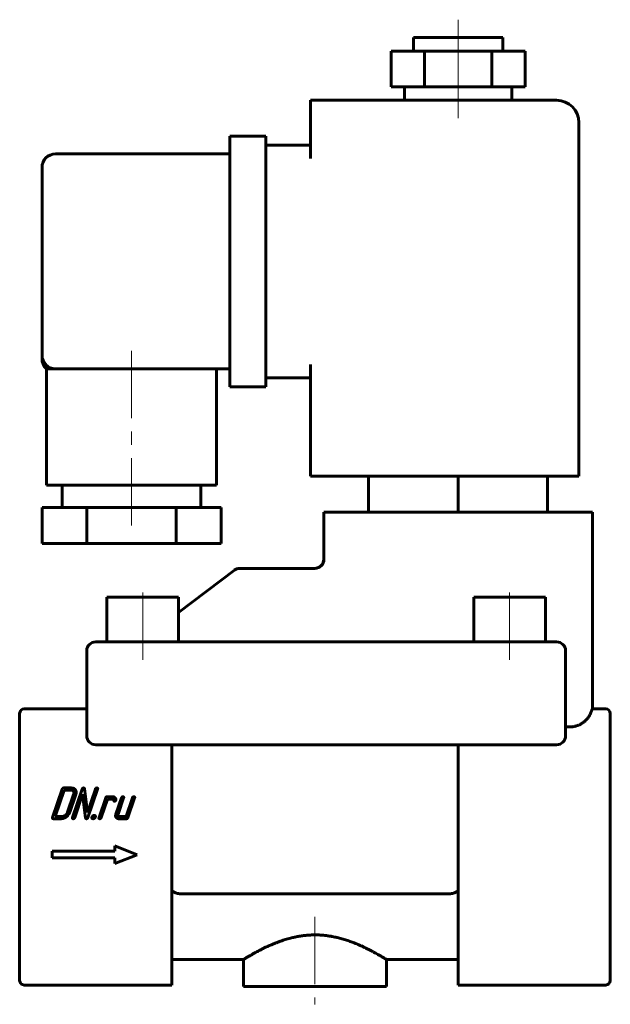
# Model space of a CAD drawing. Header units: millimetres. Extents: x 117 to 183, y 142 to 252.
import ezdxf

# ---------------------------------------------------------------- set-up
doc = ezdxf.new("R2010")
doc.units = ezdxf.units.MM
doc.linetypes.add('K5LT_AXLED', pattern=[12, 7.5, -1.5, 1.5, -1.5])
doc.linetypes.add('K5LT_BASIC', pattern=[0])
doc.layers.add('Системный слой (1)', color=7, linetype='Continuous', true_color=0x6c6c6c)

# ---------------------------------------------------------------- blocks, each defined once
blk = doc.blocks.new('U0')
at = {"layer": 'Системный слой (1)', "color": 150, "linetype": 'K5LT_BASIC', "lineweight": 60, "true_color": 0x0080ff}
for p, q in [((150.64, 190.97), (150.77, 191.47)), ((149.77, 190.47), (150.27, 190.61)), ((150.27, 190.61), (150.64, 190.97))]:
    blk.add_line(p, q, dxfattribs=at)
blk = doc.blocks.new('U1')
at = {"layer": 'Системный слой (1)', "color": 150, "linetype": 'K5LT_BASIC', "lineweight": 60, "true_color": 0x0080ff}
for p, q in [((141.77, 146.76), (133.77, 146.76)), ((165.77, 146.76), (157.77, 146.76))]:
    blk.add_line(p, q, dxfattribs=at)
blk = doc.blocks.new('U2')
at = {"layer": 'Системный слой (1)', "color": 150, "linetype": 'K5LT_BASIC', "lineweight": 60, "true_color": 0x0080ff}
for p, q in [((150.64, 190.97), (150.77, 191.47)), ((149.77, 190.47), (150.27, 190.61)), ((150.27, 190.61), (150.64, 190.97))]:
    blk.add_line(p, q, dxfattribs=at)
blk = doc.blocks.new('U3')
at = {"layer": 'Системный слой (1)', "color": 150, "linetype": 'K5LT_BASIC', "lineweight": 60, "true_color": 0x0080ff}
blk.add_line((150.77, 191.25), (150.77, 191.25), dxfattribs=at)
blk.add_line((150.77, 191.25), (150.77, 191.25), dxfattribs=at)
blk = doc.blocks.new('U4')
at = {"layer": 'Системный слой (1)', "color": 150, "linetype": 'K5LT_BASIC', "lineweight": 60, "true_color": 0x0080ff}
for q in [(119.27, 214.26), (119.27, 213.88), (119.27, 213.88), (119.27, 213.88), (119.27, 213.88)]:
    blk.add_line((119.27, 213.88), q, dxfattribs=at)

msp = doc.modelspace()

# ---------------------------------------------------------------- linework, layer by layer
at = {"layer": 'Системный слой (1)', "color": 30, "linetype": 'K5LT_AXLED', "lineweight": 18, "true_color": 0xff8000}
for p, q in [((165.77, 246.26), (165.77, 251.76)), ((165.77, 240.76), (165.77, 246.26)), ((129.27, 214.76), (129.27, 195.26)), ((130.52, 180.26), (130.52, 189.26)), ((171.52, 180.26), (171.52, 189.26)), ((149.77, 151.52), (149.77, 141.76))]:
    msp.add_line(p, q, dxfattribs=at)
at = {"layer": 'Системный слой (1)', "color": 150, "linetype": 'K5LT_BASIC', "lineweight": 60, "true_color": 0x0080ff}
for p, q in [((160.77, 249.76), (170.77, 249.76)), ((160.77, 248.26), (160.77, 249.76)), ((170.77, 248.26), (170.77, 249.76)), ((158.27, 244.26), (158.27, 248.26)), ((158.27, 248.26), (162.02, 248.26)), ((162.02, 248.26), (169.52, 248.26)), ((162.02, 244.26), (162.02, 248.26)), ((169.52, 248.26), (173.27, 248.26)), ((169.52, 244.26), (169.52, 248.26)), ((173.27, 244.26), (173.27, 248.26)), ((158.27, 244.26), (162.02, 244.26)), ((159.77, 242.76), (159.77, 244.26)), ((162.02, 244.26), (169.52, 244.26)), ((169.52, 244.26), (173.27, 244.26)), ((171.77, 242.76), (171.77, 244.26)), ((149.27, 240.26), (149.27, 242.76)), ((176.77, 242.76), (149.27, 242.76)), ((149.27, 236.26), (149.27, 240.26)), ((179.27, 200.76), (179.27, 240.26)), ((144.27, 238.76), (140.27, 238.76)), ((140.27, 236.26), (140.27, 238.76)), ((144.27, 238.76), (144.27, 236.26)), ((149.27, 237.76), (144.27, 237.76)), ((140.27, 236.76), (120.77, 236.76)), ((140.27, 213.26), (140.27, 236.26)), ((144.27, 213.26), (144.27, 236.26)), ((119.27, 214.26), (119.27, 235.26)), ((119.27, 214.23), (119.27, 214.02)), ((119.27, 213.88), (119.27, 214.02)), ((119.27, 213.88), (119.27, 213.88)), ((119.77, 212.76), (120.77, 212.76)), ((119.77, 212.76), (119.77, 199.76)), ((140.27, 212.76), (120.77, 212.76)), ((138.77, 212.76), (138.77, 199.76)), ((140.27, 210.76), (140.27, 213.26)), ((144.27, 213.26), (144.27, 210.76)), ((149.27, 200.76), (149.27, 213.26)), ((149.27, 211.76), (144.27, 211.76)), ((144.27, 210.76), (140.27, 210.76)), ((149.27, 200.76), (176.77, 200.76)), ((155.77, 200.76), (155.77, 196.76)), ((165.77, 200.76), (165.77, 196.76)), ((175.77, 200.76), (175.77, 196.76)), ((179.27, 200.76), (176.77, 200.76)), ((138.77, 199.76), (119.77, 199.76)), ((121.52, 199.76), (121.52, 197.26)), ((137.02, 199.76), (137.02, 197.26)), ((124.27, 197.26), (119.27, 197.26)), ((119.27, 197.26), (119.27, 193.26)), ((124.27, 197.26), (124.27, 193.26)), ((134.27, 197.26), (124.27, 197.26)), ((139.27, 197.26), (134.27, 197.26)), ((134.27, 197.26), (134.27, 193.26)), ((139.27, 197.26), (139.27, 193.26)), ((150.77, 196.76), (150.77, 191.25)), ((150.77, 196.76), (153.27, 196.76)), ((178.27, 196.76), (153.27, 196.76)), ((178.27, 196.76), (180.77, 196.76)), ((180.77, 196.76), (180.77, 174.76)), ((124.27, 193.26), (119.27, 193.26)), ((134.27, 193.26), (124.27, 193.26)), ((139.27, 193.26), (134.27, 193.26)), ((150.77, 191.41), (150.77, 191.25)), ((149.77, 190.47), (141.36, 190.47)), ((149.77, 190.47), (149.77, 190.47)), ((150.77, 191.25), (150.77, 191.25)), ((150.77, 191.25), (150.77, 191.25)), ((150.77, 191.25), (150.77, 191.25)), ((150.77, 191.25), (150.77, 191.25)), ((140.76, 190.27), (134.52, 185.52)), ((126.52, 187.26), (134.52, 187.26)), ((126.52, 182.26), (126.52, 187.26)), ((134.52, 182.26), (134.52, 187.26)), ((167.52, 187.26), (175.52, 187.26)), ((167.52, 182.26), (167.52, 187.26)), ((175.52, 182.26), (175.52, 187.26)), ((125.27, 182.26), (127.27, 182.26)), ((127.27, 182.26), (174.77, 182.26)), ((174.77, 182.26), (176.77, 182.26)), ((124.27, 171.76), (124.27, 181.26)), ((177.77, 181.26), (177.77, 171.76)), ((116.77, 174.12), (116.77, 174.26)), ((116.77, 174.12), (116.77, 170.7)), ((124.27, 174.76), (117.27, 174.76)), ((180.77, 174.76), (182.27, 174.76)), ((182.77, 174.26), (182.77, 174.12)), ((182.77, 174.12), (182.77, 170.7)), ((177.77, 172.76), (178.27, 172.76)), ((116.77, 170.35), (116.77, 170.7)), ((127.27, 170.76), (125.27, 170.76)), ((174.77, 170.76), (127.27, 170.76)), ((133.77, 170.76), (133.77, 153)), ((165.77, 170.76), (165.77, 153)), ((176.77, 170.76), (174.77, 170.76)), ((182.77, 170.7), (182.77, 170.35)), ((116.77, 170.35), (116.77, 153)), ((182.77, 170.35), (182.77, 153)), ((121.53, 165.81), (120.45, 162.62)), ((121.74, 165.69), (120.74, 162.74)), ((122.56, 165.93), (121.7, 165.93)), ((122.47, 165.69), (121.74, 165.69)), ((122.13, 163.23), (122.8, 165.2)), ((122.38, 163.23), (123.05, 165.2)), ((123.76, 165.81), (122.67, 162.62)), ((122.92, 162.62), (123.81, 165.25)), ((123.81, 165.25), (124.14, 162.57)), ((124.34, 163.18), (124.01, 165.86)), ((125.23, 165.81), (124.34, 163.18)), ((124.39, 162.62), (125.48, 165.81)), ((126.39, 164.83), (125.64, 162.62)), ((125.88, 162.62), (126.59, 164.7)), ((127.17, 164.95), (126.55, 164.95)), ((126.59, 164.7), (127.08, 164.7)), ((128.15, 164.83), (127.52, 162.99)), ((127.77, 162.99), (128.39, 164.83)), ((129.37, 164.83), (128.66, 162.74)), ((128.87, 162.62), (129.62, 164.83)), ((120.53, 162.5), (121.39, 162.5)), ((120.74, 162.74), (121.47, 162.74)), ((127.84, 162.5), (128.7, 162.5)), ((128.66, 162.74), (127.93, 162.74)), ((127.39, 158.86), (120.39, 158.86)), ((120.39, 158.86), (120.39, 158.11)), ((127.39, 159.48), (127.39, 158.86)), ((129.89, 158.48), (127.39, 159.48)), ((127.39, 157.48), (129.89, 158.48)), ((120.39, 158.11), (127.39, 158.11)), ((127.39, 158.11), (127.39, 157.48)), ((164.76, 154.12), (134.79, 154.12)), ((116.77, 152.57), (116.77, 153)), ((133.77, 153), (133.77, 152.14)), ((165.77, 152.14), (165.77, 153)), ((182.77, 153), (182.77, 152.57)), ((116.77, 152.57), (116.77, 144.49)), ((133.77, 152.14), (133.77, 144.05)), ((165.77, 152.14), (165.77, 144.05)), ((182.77, 152.57), (182.77, 144.49)), ((141.77, 146.76), (141.77, 143.76)), ((157.77, 146.76), (157.77, 143.76)), ((116.77, 144.42), (116.77, 144.49)), ((182.77, 144.49), (182.77, 144.42)), ((133.77, 143.92), (117.27, 143.92)), ((133.77, 144.05), (133.77, 143.92)), ((157.77, 143.76), (141.77, 143.76)), ((165.77, 143.92), (165.77, 144.05)), ((182.27, 143.92), (165.77, 143.92))]:
    msp.add_line(p, q, dxfattribs=at)
for centre, radius, start, end in [((176.77, 240.26), 2.5, 0, 90), ((120.77, 235.26), 1.5, 90, 180), ((120.77, 214.26), 1.5, 180, 223.6168), ((120.77, 214.26), 1.5, 180, 270), ((120.77, 213.88), 1.5, 180, 228.1897), ((149.77, 191.47), 1, 270, 0), ((141.36, 189.47), 1, 90, 127.2915), ((125.27, 181.26), 1, 90, 180), ((176.77, 181.26), 1, 0, 90), ((117.27, 174.26), 0.5, 90, 180), ((182.27, 174.26), 0.5, 0, 90), ((125.27, 171.76), 1, 180, 270), ((176.77, 171.76), 1, 270, 0), ((117.27, 144.42), 0.5, 180, 270), ((182.27, 144.42), 0.5, 270, 0)]:
    msp.add_arc(centre, radius, start, end, dxfattribs=at)
for start_param, end_param in [(6.282726, 6.283185), (6.282654, 6.282726)]:
    msp.add_ellipse((149.77, 191.25), major_axis=(1, 0), ratio=0.891385, start_param=start_param, end_param=end_param, dxfattribs=at)
for points, knots in [([(119.27, 213.88), (119.27, 213.87), (119.27, 213.87), (119.27, 213.85), (119.27, 213.85), (119.27, 213.83), (119.27, 213.82), (119.28, 213.81), (119.28, 213.8), (119.28, 213.78), (119.28, 213.77), (119.28, 213.76)], [0, 0, 0, 0, 0.874267, 0.874267, 1.874267, 1.874267, 2.874267, 2.874267, 3.874267, 3.874267, 5, 5, 5, 5]), ([(119.27, 213.88), (119.27, 213.88), (119.27, 213.88), (119.27, 213.88), (119.27, 213.87), (119.27, 213.87), (119.27, 213.86), (119.27, 213.85), (119.27, 213.84), (119.28, 213.81), (119.28, 213.8), (119.28, 213.75), (119.28, 213.71), (119.3, 213.61), (119.31, 213.55), (119.35, 213.42), (119.37, 213.36), (119.42, 213.23), (119.45, 213.17), (119.52, 213.06), (119.56, 213), (119.64, 212.9), (119.68, 212.85), (119.74, 212.8), (119.75, 212.79), (119.75, 212.78), (119.75, 212.78), (119.76, 212.78), (119.77, 212.77), (119.77, 212.76)], [0.00153, 0.00153, 0.00153, 0.00153, 0.006118, 0.006118, 0.146493, 0.146493, 0.297575, 0.297575, 0.599738, 0.599738, 1.204065, 1.204065, 2.412718, 2.412718, 4.775792, 4.775792, 7.158908, 7.158908, 9.54946, 9.54946, 11.935838, 11.935838, 14.302223, 14.302223, 14.650045, 14.650045, 14.690194, 14.690194, 14.996807, 14.996807, 14.996807, 14.996807]), ([(150.77, 191.47), (150.77, 191.47), (150.77, 191.47), (150.77, 191.47), (150.77, 191.46), (150.77, 191.46), (150.77, 191.46), (150.77, 191.45), (150.77, 191.45), (150.77, 191.45), (150.77, 191.44), (150.77, 191.44)], [0, 0, 0, 0, 0.4, 0.4, 0.8, 0.8, 1.2, 1.2, 1.6, 1.6, 2, 2, 2, 2]), ([(150.77, 191.47), (150.77, 191.47), (150.77, 191.47), (150.77, 191.47), (150.77, 191.46), (150.77, 191.46), (150.77, 191.46), (150.77, 191.45), (150.77, 191.45), (150.77, 191.45), (150.77, 191.44), (150.77, 191.44)], [0, 0, 0, 0, 0.4, 0.4, 0.8, 0.8, 1.2, 1.2, 1.6, 1.6, 2, 2, 2, 2]), ([(180.64, 174.47), (180.65, 174.48), (180.65, 174.49), (180.66, 174.5), (180.66, 174.52), (180.67, 174.53), (180.67, 174.54), (180.68, 174.56), (180.68, 174.57), (180.69, 174.58), (180.69, 174.6), (180.7, 174.61), (180.7, 174.62), (180.71, 174.64), (180.72, 174.66), (180.73, 174.68), (180.73, 174.7), (180.74, 174.71), (180.75, 174.73), (180.76, 174.74), (180.76, 174.76), (180.77, 174.76), (180.77, 174.76), (180.77, 174.76)], [0, 0, 0, 0, 0.029217, 0.058056, 0.086629, 0.114783, 0.142766, 0.170473, 0.198039, 0.225354, 0.252588, 0.282501, 0.31516, 0.362469, 0.421685, 0.480768, 0.527938, 0.579644, 0.651511, 0.741533, 0.831389, 0.916829, 1, 1, 1, 1]), ([(134.79, 154.12), (134.76, 154.12), (134.7, 154.12), (134.61, 154.12), (134.51, 154.13), (134.42, 154.15), (134.32, 154.17), (134.22, 154.21), (134.12, 154.24), (134.03, 154.29), (133.95, 154.33), (133.88, 154.38), (133.83, 154.42), (133.79, 154.45), (133.77, 154.46)], [0, 0, 0, 0, 0.079549, 0.161083, 0.244618, 0.333551, 0.425783, 0.522043, 0.618769, 0.710805, 0.797312, 0.871654, 0.939238, 1, 1, 1, 1]), ([(164.76, 154.12), (164.79, 154.12), (164.85, 154.12), (164.94, 154.12), (165.03, 154.13), (165.13, 154.15), (165.23, 154.17), (165.33, 154.21), (165.43, 154.24), (165.52, 154.29), (165.59, 154.33), (165.66, 154.38), (165.72, 154.42), (165.76, 154.45), (165.77, 154.46)], [0, 0, 0, 0, 0.079549, 0.161083, 0.244618, 0.333551, 0.425783, 0.522043, 0.618769, 0.710805, 0.797312, 0.871654, 0.939238, 1, 1, 1, 1]), ([(157.77, 146.76), (157.77, 146.76), (157.77, 146.76), (157.77, 146.77), (157.76, 146.77), (157.74, 146.78), (157.7, 146.81), (157.65, 146.84), (157.57, 146.89), (157.46, 146.96), (157.31, 147.04), (157.14, 147.14), (156.93, 147.27), (156.7, 147.39), (156.49, 147.51), (156.32, 147.6), (156.2, 147.67), (156.08, 147.73), (155.97, 147.79), (155.84, 147.86), (155.69, 147.93), (155.53, 148.01), (155.37, 148.09), (155.23, 148.15), (155.1, 148.22), (154.96, 148.28), (154.78, 148.36), (154.56, 148.46), (154.3, 148.56), (154.05, 148.66), (153.8, 148.75), (153.56, 148.84), (153.31, 148.92), (153.05, 149.01), (152.79, 149.08), (152.52, 149.16), (152.25, 149.22), (151.97, 149.29), (151.64, 149.35), (151.27, 149.41), (150.91, 149.46), (150.63, 149.48), (150.42, 149.5), (150.23, 149.51), (150.05, 149.51), (149.9, 149.52), (149.75, 149.52), (149.59, 149.52), (149.38, 149.51), (149.15, 149.5), (148.95, 149.48), (148.76, 149.47), (148.58, 149.45), (148.37, 149.42), (148.14, 149.39), (147.9, 149.35), (147.67, 149.3), (147.47, 149.26), (147.26, 149.21), (147.02, 149.15), (146.74, 149.08), (146.47, 149), (146.24, 148.93), (146.05, 148.86), (145.88, 148.8), (145.72, 148.74), (145.55, 148.68), (145.39, 148.62), (145.23, 148.55), (145.07, 148.49), (144.89, 148.41), (144.7, 148.33), (144.48, 148.23), (144.23, 148.12), (143.94, 147.98), (143.6, 147.8), (143.28, 147.63), (143.02, 147.49), (142.85, 147.4), (142.74, 147.33), (142.65, 147.28), (142.56, 147.23), (142.47, 147.18), (142.37, 147.12), (142.25, 147.05), (142.14, 146.99), (142.05, 146.93), (141.98, 146.89), (141.93, 146.86), (141.89, 146.83), (141.86, 146.82), (141.84, 146.81), (141.83, 146.8), (141.82, 146.79), (141.81, 146.78), (141.8, 146.78), (141.79, 146.77), (141.78, 146.77), (141.78, 146.77), (141.78, 146.77), (141.78, 146.76), (141.77, 146.76), (141.77, 146.76), (141.77, 146.76)], [0.4999972, 0.4999972, 0.4999972, 0.4999972, 0.5026861, 0.5058955, 0.5091669, 0.5145088, 0.5206878, 0.5277093, 0.5353932, 0.5440057, 0.5533632, 0.5625228, 0.5725539, 0.5830887, 0.5912922, 0.5969951, 0.6007568, 0.6045271, 0.6082979, 0.6120602, 0.6170308, 0.6219454, 0.6268021, 0.6303585, 0.6338899, 0.6377475, 0.6419555, 0.6482247, 0.6546859, 0.661342, 0.6666884, 0.6722411, 0.6780027, 0.6837663, 0.6895313, 0.6952971, 0.7008682, 0.7062415, 0.7129622, 0.7210443, 0.7285748, 0.7340108, 0.7375451, 0.7410912, 0.7446486, 0.7482057, 0.75, 0.7529487, 0.7577052, 0.7624672, 0.7660533, 0.7696503, 0.7732769, 0.776926, 0.7818445, 0.7867997, 0.7917881, 0.7955719, 0.7993645, 0.8044503, 0.8108181, 0.8172021, 0.8223172, 0.8261763, 0.8300437, 0.8339428, 0.8378626, 0.8418159, 0.8457807, 0.8497775, 0.8537961, 0.859195, 0.8650512, 0.8713697, 0.8794678, 0.8902222, 0.9027277, 0.9120659, 0.9182566, 0.9221944, 0.9261183, 0.9299975, 0.9338479, 0.9389119, 0.9458114, 0.9529015, 0.9589391, 0.964618, 0.9697281, 0.9742725, 0.9768881, 0.9794275, 0.9817771, 0.9840125, 0.9860939, 0.9881363, 0.9900601, 0.9919041, 0.9936281, 0.9953112, 0.9969138, 0.9984767, 1, 1, 1, 1])]:
    msp.add_open_spline(points, degree=3, knots=knots, dxfattribs=at)
msp.add_rational_spline([(180.64, 174.47), (180.29, 173.41), (179.39, 172.76), (178.27, 172.76)], [1, 0.874352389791, 0.874352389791, 1], degree=3, dxfattribs=at)
for points in [[(121.7, 165.93), (121.58, 165.93), (121.53, 165.81)], [(122.77, 165.54), (122.68, 165.69), (122.47, 165.69)], [(123.01, 165.72), (122.86, 165.93), (122.56, 165.93)], [(122.8, 165.2), (122.87, 165.4), (122.77, 165.54)], [(123.05, 165.2), (123.15, 165.5), (123.01, 165.72)], [(123.92, 165.93), (123.8, 165.93), (123.76, 165.81)], [(124.01, 165.86), (124, 165.93), (123.92, 165.93)], [(125.4, 165.93), (125.27, 165.93), (125.23, 165.81)], [(125.48, 165.81), (125.52, 165.93), (125.4, 165.93)], [(126.55, 164.95), (126.43, 164.95), (126.39, 164.83)], [(127.08, 164.7), (127.23, 164.7), (127.26, 164.58)], [(127.43, 164.86), (127.33, 164.95), (127.17, 164.95)], [(127.26, 164.58), (127.29, 164.45), (127.35, 164.45)], [(127.35, 164.45), (127.48, 164.45), (127.52, 164.57)], [(127.53, 164.61), (127.53, 164.76), (127.43, 164.86)], [(127.52, 164.57), (127.53, 164.59), (127.53, 164.61)], [(128.31, 164.95), (128.19, 164.95), (128.15, 164.83)], [(128.39, 164.83), (128.43, 164.95), (128.31, 164.95)], [(129.54, 164.95), (129.41, 164.95), (129.37, 164.83)], [(129.62, 164.83), (129.66, 164.95), (129.54, 164.95)], [(121.47, 162.74), (121.68, 162.74), (121.87, 162.89)], [(121.87, 162.89), (122.06, 163.03), (122.13, 163.23)], [(121.99, 162.71), (122.27, 162.93), (122.38, 163.23)], [(125.1, 162.86), (124.92, 162.86), (124.85, 162.68)], [(125.22, 162.68), (125.28, 162.86), (125.1, 162.86)], [(127.52, 162.99), (127.45, 162.78), (127.55, 162.64)], [(127.78, 162.81), (127.73, 162.89), (127.77, 162.99)], [(127.93, 162.74), (127.83, 162.74), (127.78, 162.81)], [(120.45, 162.62), (120.41, 162.5), (120.53, 162.5)], [(121.39, 162.5), (121.7, 162.5), (121.99, 162.71)], [(122.67, 162.62), (122.63, 162.5), (122.75, 162.5)], [(122.75, 162.5), (122.88, 162.5), (122.92, 162.62)], [(124.14, 162.57), (124.15, 162.5), (124.23, 162.5)], [(124.23, 162.5), (124.35, 162.5), (124.39, 162.62)], [(124.85, 162.68), (124.79, 162.5), (124.98, 162.5)], [(124.98, 162.5), (125.16, 162.5), (125.22, 162.68)], [(125.64, 162.62), (125.59, 162.5), (125.72, 162.5)], [(125.72, 162.5), (125.84, 162.5), (125.88, 162.62)], [(127.55, 162.64), (127.64, 162.5), (127.84, 162.5)], [(128.7, 162.5), (128.83, 162.5), (128.87, 162.62)]]:
    msp.add_open_spline(points, degree=2, dxfattribs=at)

# ---------------------------------------------------------------- block references
at = {"layer": 'Системный слой (1)'}
for name in ['U4', 'U0', 'U2', 'U3', 'U1']:
    msp.add_blockref(name, (0, 0), dxfattribs=at)

doc.saveas('drawing.dxf')
